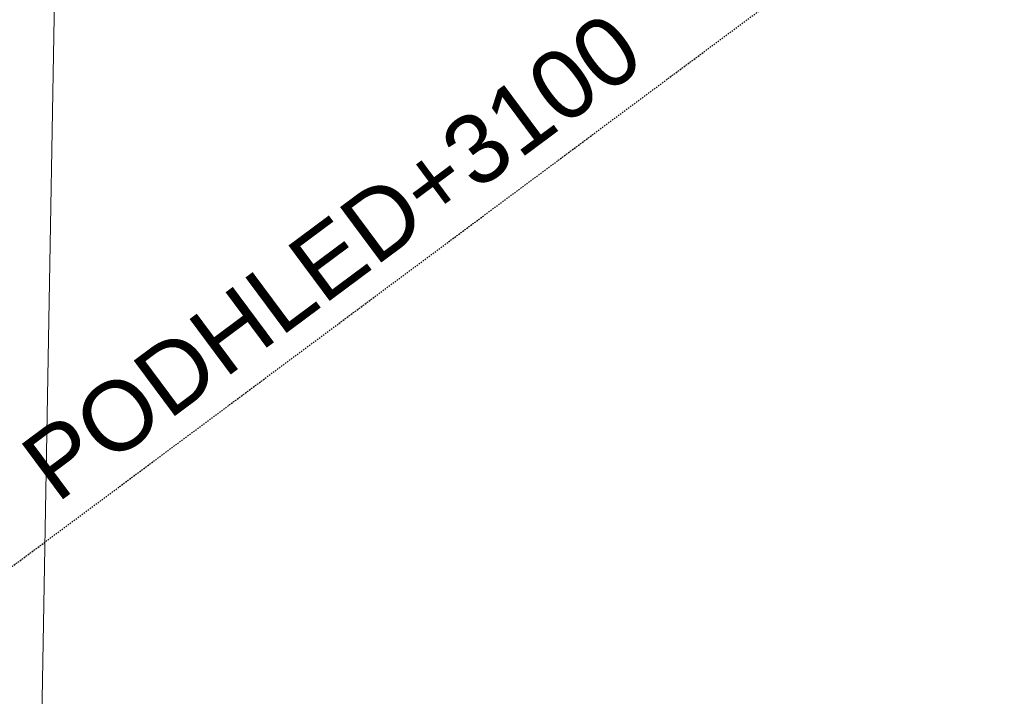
# Model space of a CAD drawing. Header units: millimetres. Extents: x -28017 to 3863, y -4271 to 20239.
# Tile 63 of 105: x -12450 to -10667, y 1109 to 2334. Entities that reach past the tile are written whole.
import ezdxf

# ---------------------------------------------------------------- set-up
doc = ezdxf.new("R2010")
doc.units = ezdxf.units.MM
doc.header["$MEASUREMENT"] = 0
doc.linetypes.add('Čárkovaná M', pattern=[4.5, 2.5, -2])
for name, color, linetype in [('5._POHLED ZÁPADNÍ_2_Anotace - SP', 7, 'Continuous'), ('5._POHLED ZÁPADNÍ_2_Kóty - SP', 7, 'Continuous'), ('5._POHLED ZÁPADNÍ_2_Nové_Anotace - S', 7, 'Continuous')]:
    doc.layers.add(name, color=color, linetype=linetype)
doc.styles.add('GENEROVANÝ_STYL_1', font='txt')

msp = doc.modelspace()

# ---------------------------------------------------------------- linework, layer by layer
at = {"layer": '5._POHLED ZÁPADNÍ_2_Kóty - SP', "color": 154, "linetype": 'Continuous', "lineweight": 13}
msp.add_line((-12276.1, 8682.4), (-12411.3, 1001.8), dxfattribs=at)
at = {"layer": '5._POHLED ZÁPADNÍ_2_Nové_Anotace - S', "color": 1, "linetype": 'Čárkovaná M', "lineweight": 25}
msp.add_line((-12911.7, 1010.6), (-7245.8, 5223.3), dxfattribs=at)

# ---------------------------------------------------------------- texts
at = {"layer": '5._POHLED ZÁPADNÍ_2_Anotace - SP', "color": 1, "linetype": 'Continuous', "lineweight": 25, "insert": (-12419.6, 1506.5), "char_height": 125, "attachment_point": 4, "rotation": 36.631, "style": 'GENEROVANÝ_STYL_1'}
msp.add_mtext('\\A1;{\\pql;\\fArial|b0|i0|c238|p38;PODHLED+\\fArial|b0|i0|c238|p38;310\\fArial|b0|i0|c238|p38;0}', dxfattribs=at)

doc.saveas('drawing.dxf')
